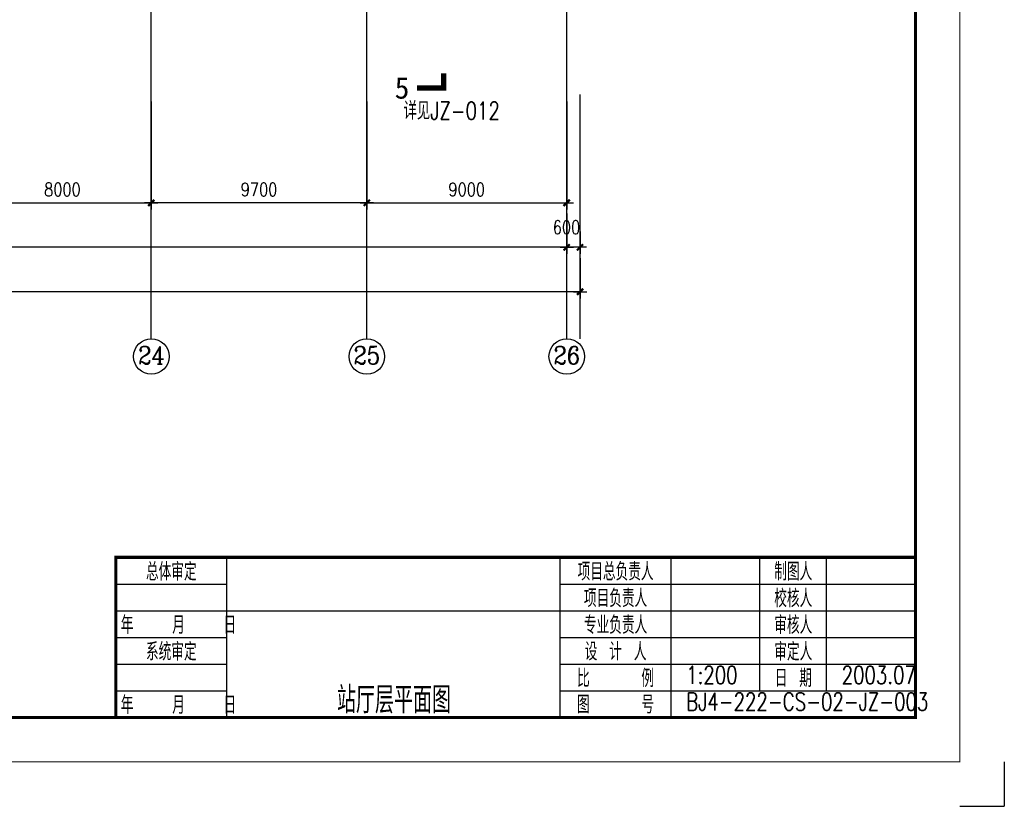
# Model space of a CAD drawing. Extents: x 1131864 to 1345864, y 57101 to 145101.
# Tile 12 of 15: x 1301539 to 1345864, y 57101 to 92494. Entities that reach past the tile are written whole.
import ezdxf
from ezdxf.enums import TextEntityAlignment as Align

# ---------------------------------------------------------------- set-up
doc = ezdxf.new("R2010")
doc.units = 0
doc.header["$LTSCALE"] = 3000
doc.header["$MEASUREMENT"] = 0
doc.linetypes.add('DOTE', pattern=[2.42, 2, -0.2, 0.02, -0.2])
doc.layers.get('0').update_dxf_attribs({"linetype": 'CONTINUOUS'})
doc.layers.get('DEFPOINTS').update_dxf_attribs({"linetype": 'CONTINUOUS'})
for name, color, linetype in [('AXIS', 3, 'CONTINUOUS'), ('AXIS_TEXT', 7, 'CONTINUOUS'), ('DOTE', 12, 'CONTINUOUS'), ('PUB_TEXT', 7, 'CONTINUOUS'), ('PUB_TITLE', 4, 'CONTINUOUS'), ('TK', 7, 'CONTINUOUS'), ('图标', 7, 'CONTINUOUS')]:
    doc.layers.add(name, color=color, linetype=linetype)
doc.styles.add('111', font='txt', dxfattribs={"width": 0.8})
doc.styles.add('_HZTXT', font='txt.shx', dxfattribs={"width": 0.8, "bigfont": 'hztxt.shx'})
doc.styles.add('COMPLEX', font='COMPLEX')
doc.styles.add('DIM_FONT', font='SIMPLEX.shx', dxfattribs={"width": 0.8})
doc.styles.add('MT', font='txt.shx', dxfattribs={"width": 0.75, "bigfont": 'fs.shx'})
doc.dimstyles.new('DIMN300', dxfattribs={"dimscale": 3, "dimtxt": 300, "dimasz": 1, "dimexe": 250, "dimexo": 300, "dimgap": 150, "dimtad": 1, "dimdec": 0, "dimzin": 0, "dimdsep": 46, "dimtxsty": 'DIM_FONT', "dimblk": '_DIMX', "dimblk1": '_DIMX', "dimblk2": '_DIMX', "dimcen": 0.09, "dimclrt": 7, "dimadec": 0, "dimazin": 0, "dimtfac": 1, "dimtdec": 0, "dimtix": 1, "dimtmove": 2, "dimatfit": 3, "dimldrblk": '_DIMX', "dimfxl": 1, "dimtolj": 1, "dimtzin": 0, "dimarcsym": 0})

# ---------------------------------------------------------------- blocks, each defined once
blk = doc.blocks.new('_DIMX')
blk.add_line((-150, 0), (150, 0))
at = {"const_width": 50}
blk.add_lwpolyline([(-70, -70), (70, 70)], dxfattribs=at)
blk = doc.blocks.new('*D20')
at = {"color": 0, "linetype": 'ByBlock', "transparency": 16777216}
for p, q in [((1146164, 83771), (1146164, 81952)), ((1326164, 83771), (1326164, 81952)), ((1326162, 82252), (1146166, 82252))]:
    blk.add_line(p, q, dxfattribs=at)
at = {"layer": 'DEFPOINTS', "color": 0, "linetype": 'ByBlock', "transparency": 16777216}
for p in [(1146164, 84071), (1326164, 84071), (1146164, 82252)]:
    blk.add_point(p, dxfattribs=at)
at = {"color": 0, "linetype": 'ByBlock', "transparency": 16777216, "xscale": 2, "yscale": 2, "zscale": 2, "rotation": 180}
blk.add_blockref('_DIMX', (1146164, 82252), dxfattribs=at)
at = {"color": 0, "linetype": 'ByBlock', "transparency": 16777216, "xscale": 2, "yscale": 2, "zscale": 2}
blk.add_blockref('_DIMX', (1326164, 82252), dxfattribs=at)
at = {"color": 7, "linetype": 'ByBlock', "transparency": 16777216, "insert": (1236164, 82852), "char_height": 600, "attachment_point": 5, "style": 'DIM_FONT'}
blk.add_mtext('\\A1;180000', dxfattribs=at)
blk = doc.blocks.new('*D21')
at = {"color": 0, "linetype": 'ByBlock', "transparency": 16777216}
for p, q in [((1145564, 81771), (1145564, 79952)), ((1326764, 81771), (1326764, 79952)), ((1326762, 80252), (1145566, 80252))]:
    blk.add_line(p, q, dxfattribs=at)
at = {"layer": 'DEFPOINTS', "color": 0, "linetype": 'ByBlock', "transparency": 16777216}
for p in [(1145564, 82071), (1326764, 82071), (1145564, 80252)]:
    blk.add_point(p, dxfattribs=at)
at = {"color": 0, "linetype": 'ByBlock', "transparency": 16777216, "xscale": 2, "yscale": 2, "zscale": 2, "rotation": 180}
blk.add_blockref('_DIMX', (1145564, 80252), dxfattribs=at)
at = {"color": 0, "linetype": 'ByBlock', "transparency": 16777216, "xscale": 2, "yscale": 2, "zscale": 2}
blk.add_blockref('_DIMX', (1326764, 80252), dxfattribs=at)
at = {"color": 7, "linetype": 'ByBlock', "transparency": 16777216, "insert": (1236164, 80852), "char_height": 600, "attachment_point": 5, "style": 'DIM_FONT'}
blk.add_mtext('\\A1;181200', dxfattribs=at)
blk = doc.blocks.new('*D23')
at = {"color": 0, "linetype": 'ByBlock', "transparency": 16777216}
for p, q in [((1326163, 82971), (1326163, 81952)), ((1326763, 82971), (1326763, 81952)), ((1326161, 82252), (1326159, 82252)), ((1326763, 82252), (1326163, 82252)), ((1326763, 82252), (1326163, 82252)), ((1326765, 82252), (1326767, 82252))]:
    blk.add_line(p, q, dxfattribs=at)
at = {"layer": 'DEFPOINTS', "color": 0, "linetype": 'ByBlock', "transparency": 16777216}
for p in [(1326163, 83271), (1326763, 83271), (1326163, 82252)]:
    blk.add_point(p, dxfattribs=at)
at = {"color": 0, "linetype": 'ByBlock', "transparency": 16777216, "xscale": 2, "yscale": 2, "zscale": 2}
blk.add_blockref('_DIMX', (1326163, 82252), dxfattribs=at)
at = {"color": 0, "linetype": 'ByBlock', "transparency": 16777216, "xscale": 2, "yscale": 2, "zscale": 2, "rotation": 180}
blk.add_blockref('_DIMX', (1326763, 82252), dxfattribs=at)
at = {"color": 7, "linetype": 'ByBlock', "transparency": 16777216, "insert": (1326155, 83152), "char_height": 600, "attachment_point": 5, "style": 'DIM_FONT'}
blk.add_mtext('\\A1;600', dxfattribs=at)
blk = doc.blocks.new('*D22')
at = {"color": 0, "linetype": 'ByBlock', "transparency": 16777216}
for p, q in [((1307464, 88821), (1307464, 83953)), ((1317164, 88821), (1317164, 83953)), ((1317162, 84253), (1307466, 84253))]:
    blk.add_line(p, q, dxfattribs=at)
at = {"layer": 'DEFPOINTS', "color": 0, "linetype": 'ByBlock', "transparency": 16777216}
for p in [(1307464, 89121), (1317164, 89121), (1307464, 84253)]:
    blk.add_point(p, dxfattribs=at)
at = {"color": 0, "linetype": 'ByBlock', "transparency": 16777216, "xscale": 2, "yscale": 2, "zscale": 2, "rotation": 180}
blk.add_blockref('_DIMX', (1307464, 84253), dxfattribs=at)
at = {"color": 0, "linetype": 'ByBlock', "transparency": 16777216, "xscale": 2, "yscale": 2, "zscale": 2}
blk.add_blockref('_DIMX', (1317164, 84253), dxfattribs=at)
at = {"color": 7, "linetype": 'ByBlock', "transparency": 16777216, "insert": (1312314, 84853), "char_height": 600, "attachment_point": 5, "style": 'DIM_FONT'}
blk.add_mtext('\\A1;9700', dxfattribs=at)
blk = doc.blocks.new('*D28')
at = {"color": 0, "linetype": 'ByBlock', "transparency": 16777216}
for p, q in [((1299464, 88821), (1299464, 83953)), ((1307464, 88821), (1307464, 83953)), ((1299466, 84253), (1307462, 84253))]:
    blk.add_line(p, q, dxfattribs=at)
at = {"layer": 'DEFPOINTS', "color": 0, "linetype": 'ByBlock', "transparency": 16777216}
for p in [(1299464, 89121), (1307464, 89121), (1307464, 84253)]:
    blk.add_point(p, dxfattribs=at)
at = {"color": 0, "linetype": 'ByBlock', "transparency": 16777216, "xscale": 2, "yscale": 2, "zscale": 2, "rotation": 180}
blk.add_blockref('_DIMX', (1299464, 84253), dxfattribs=at)
at = {"color": 0, "linetype": 'ByBlock', "transparency": 16777216, "xscale": 2, "yscale": 2, "zscale": 2}
blk.add_blockref('_DIMX', (1307464, 84253), dxfattribs=at)
at = {"color": 7, "linetype": 'ByBlock', "transparency": 16777216, "insert": (1303464, 84853), "char_height": 600, "attachment_point": 5, "style": 'DIM_FONT'}
blk.add_mtext('\\A1;8000', dxfattribs=at)
blk = doc.blocks.new('*D48')
at = {"color": 0, "linetype": 'ByBlock', "transparency": 16777216}
for p, q in [((1317164, 88821), (1317164, 83953)), ((1326164, 88821), (1326164, 83953)), ((1317166, 84253), (1326162, 84253))]:
    blk.add_line(p, q, dxfattribs=at)
at = {"layer": 'DEFPOINTS', "color": 0, "linetype": 'ByBlock', "transparency": 16777216}
for p in [(1317164, 89121), (1326164, 89121), (1326164, 84253)]:
    blk.add_point(p, dxfattribs=at)
at = {"color": 0, "linetype": 'ByBlock', "transparency": 16777216, "xscale": 2, "yscale": 2, "zscale": 2, "rotation": 180}
blk.add_blockref('_DIMX', (1317164, 84253), dxfattribs=at)
at = {"color": 0, "linetype": 'ByBlock', "transparency": 16777216, "xscale": 2, "yscale": 2, "zscale": 2}
blk.add_blockref('_DIMX', (1326164, 84253), dxfattribs=at)
at = {"color": 7, "linetype": 'ByBlock', "transparency": 16777216, "insert": (1321664, 84853), "char_height": 600, "attachment_point": 5, "style": 'DIM_FONT'}
blk.add_mtext('\\A1;9000', dxfattribs=at)

msp = doc.modelspace()

# ---------------------------------------------------------------- linework, layer by layer
for p in [(1345864.3, 59100.7), (1343864.3, 57100.7)]:
    msp.add_line(p, (1345864.3, 57100.7))
at = {"layer": 'AXIS'}
for p, q in [((1307463.8, 78139.1), (1307463.8, 89121.4)), ((1317163.8, 78139.1), (1317163.8, 89121.4)), ((1326163.8, 78139.1), (1326163.8, 89121.4)), ((1326163.8, 78139.1), (1326163.8, 89121.4)), ((1326763.8, 78139.1), (1326763.8, 89121.4))]:
    msp.add_line(p, q, dxfattribs=at)
for centre in [(1307467.3, 77339.1), (1317167.3, 77339.1), (1326167.3, 77339.1)]:
    msp.add_circle(centre, 800, dxfattribs=at)
at = {"layer": 'DOTE', "linetype": 'DOTE', "ltscale": 1.2}
for p, q in [((1307463.8, 89121.4), (1307463.8, 119614.9)), ((1317163.8, 89121.4), (1317163.8, 119614.9)), ((1317163.8, 89121.4), (1317163.8, 119614.9)), ((1326163.8, 89121.4), (1326163.8, 119614.9)), ((1326163.8, 89121.4), (1326163.8, 119614.9)), ((1326163.8, 89121.4), (1326163.8, 119614.9)), ((1326163.8, 89121.4), (1326163.8, 119614.9))]:
    msp.add_line(p, q, dxfattribs=at)
at = {"layer": 'PUB_TEXT', "const_width": 240}
msp.add_lwpolyline([(1319421, 89417.6), (1320621, 89417.6), (1320621, 90080.9)], dxfattribs=at)
at = {"layer": 'TK', "const_width": 50, "flags": 128}
msp.add_lwpolyline([(1343864.3, 59100.7), (1343864.3, 143100.7), (1133864.3, 143100.7), (1133864.3, 59100.7)], close=True, dxfattribs=at)
at = {"layer": 'TK', "color": 1, "const_width": 140, "flags": 128}
msp.add_lwpolyline([(1140864.3, 61100.7), (1341864.3, 61100.7), (1341864.3, 141100.7), (1140864.3, 141100.7)], close=True, dxfattribs=at)
for points in [[(1305864.3, 61100.7), (1305864.3, 68300.7), (1310864.3, 68300.7)], [(1310864.3, 68300.7), (1341864.3, 68300.7)]]:
    msp.add_lwpolyline(points, dxfattribs=at)
at = {"layer": '图标'}
for p, q in [((1310864.3, 61100.7), (1310864.3, 68300.7)), ((1310864.3, 61100.7), (1310864.3, 68300.7)), ((1325864.3, 61100.7), (1325864.3, 68300.7)), ((1330864.3, 61100.7), (1330864.3, 68300.7)), ((1334864.3, 62300.7), (1334864.3, 68300.7)), ((1337864.3, 62300.7), (1337864.3, 68300.7)), ((1305864.3, 67100.7), (1310864.3, 67100.7)), ((1325864.3, 67100.7), (1341864.3, 67100.7)), ((1305864.3, 65900.7), (1310864.3, 65900.7)), ((1310864.3, 65900.7), (1341864.3, 65900.7)), ((1305864.3, 64700.7), (1310864.3, 64700.7)), ((1325864.3, 64700.7), (1341864.3, 64700.7)), ((1305864.3, 63500.7), (1310864.3, 63500.7)), ((1325864.3, 63500.7), (1341864.3, 63500.7)), ((1305864.3, 62300.7), (1310864.3, 62300.7)), ((1325864.3, 62300.7), (1341864.3, 62300.7))]:
    msp.add_line(p, q, dxfattribs=at)

# ---------------------------------------------------------------- texts
at = {"layer": 'AXIS_TEXT', "style": 'COMPLEX'}
for tag, width, p, p2 in [('24', 0.875, (1306867.3, 76990.5), (1308067.3, 76990.5)), ('25', 0.926471, (1316567.3, 76990.5), (1317767.3, 76990.5)), ('26', 0.926471, (1325567.3, 76990.5), (1326767.3, 76990.5))]:
    msp.add_attdef(tag, text='', height=800, dxfattribs=dict(at, width=width)).set_placement(p, p2, align=Align.FIT)
at = {"layer": 'PUB_TEXT', "style": '111'}
msp.add_text('5', height=972, dxfattribs=at).set_placement((1318420.5, 88941.6))
at = {"layer": 'PUB_TEXT', "style": '_HZTXT', "width": 0.75}
msp.add_text('详见JZ-012', height=800, dxfattribs=at).set_placement((1318819.3, 87997.3))
at = {"layer": 'PUB_TITLE', "color": 7, "style": 'MT', "width": 0.75}
for s, p in [('1:200', (1331542.3, 62609.6)), ('2003.07', (1338542.3, 62609.6)), ('BJ4-222-CS-02-JZ-003', (1331542.3, 61409.6))]:
    msp.add_text(s, height=800, dxfattribs=at).set_placement(p)
at = {"layer": '图标', "style": 'MT', "width": 0.75}
for s, height, p in [('总体审定', 800, (1308364.3, 67700.7)), ('项目总负责人', 800, (1328364.3, 67700.7)), ('制图人', 800, (1336364.3, 67700.7)), ('项目负责人', 800, (1328364.3, 66500.7)), ('校核人', 800, (1336364.3, 66500.7)), ('年   月   日', 800, (1308689.6, 65300.7)), ('专业负责人', 800, (1328364.3, 65300.7)), ('审核人', 800, (1336364.3, 65300.7)), ('系统审定', 800, (1308364.3, 64100.7)), ('设 计 人', 800, (1328364.3, 64100.7)), ('审定人', 800, (1336364.3, 64100.7)), ('比    例', 800, (1328364.3, 62900.7)), ('日 期', 800, (1336364.3, 62900.7)), ('站厅层平面图', 1200, (1318389.4, 61941.6)), ('年   月   日', 800, (1308689.6, 61700.7)), ('图    号', 800, (1328364.3, 61700.7))]:
    msp.add_text(s, height=height, dxfattribs=at).set_placement(p, align=Align.MIDDLE)

# ---------------------------------------------------------------- dimensions: what is measured, and where the dimension line sits
at = {"layer": 'AXIS'}
for base, p1, p2, picture, middle in [((1307463.8, 84252.8), (1299463.8, 89121.4), (1307463.8, 89121.4), '*D28', (1303463.8, 84852.8)), ((1307463.8, 84252.8), (1317163.8, 89121.4), (1307463.8, 89121.4), '*D22', (1312313.8, 84852.8)), ((1326163.8, 84252.8), (1317163.8, 89121.4), (1326163.8, 89121.4), '*D48', (1321663.8, 84852.8))]:
    dim = msp.add_linear_dim(base=base, p1=p1, p2=p2, dimstyle='DIMN300', override={"dimscale": 2, "dimexe": 150, "dimexo": 150, "dimzin": 8, "dimsah": 1, "dimdle": 50, "dimtzin": 8}, dxfattribs=at)
    dim.commit()
    dim.dimension.update_dxf_attribs({"geometry": picture, "text_midpoint": middle})
for p1, p2, picture, middle in [((1326163.8, 84071.4), (1146163.8, 84071.4), '*D20', (1236163.8, 82852.4)), ((1326763.8, 82070.9), (1145563.8, 82070.9), '*D21', (1236163.8, 80851.9))]:
    dim = msp.add_aligned_dim(p1=p1, p2=p2, distance=1819, dimstyle='DIMN300', override={"dimscale": 2, "dimexe": 150, "dimexo": 150, "dimzin": 8, "dimsah": 1, "dimdle": 50, "dimtzin": 8}, dxfattribs=at)
    dim.commit()
    dim.dimension.update_dxf_attribs({"geometry": picture, "text_midpoint": middle})
dim = msp.add_linear_dim(base=(1326163.3, 82252.4), p1=(1326763.3, 83271.4), p2=(1326163.3, 83271.4), angle=180, dimstyle='DIMN300', override={"dimscale": 2, "dimexe": 150, "dimexo": 150, "dimzin": 8, "dimsah": 1, "dimdle": 50, "dimtzin": 8}, dxfattribs=at)
dim.commit()
dim.dimension.update_dxf_attribs({"geometry": '*D23', "text_midpoint": (1326155.3, 83152.4), "dimtype": 160})

doc.saveas('drawing.dxf')
